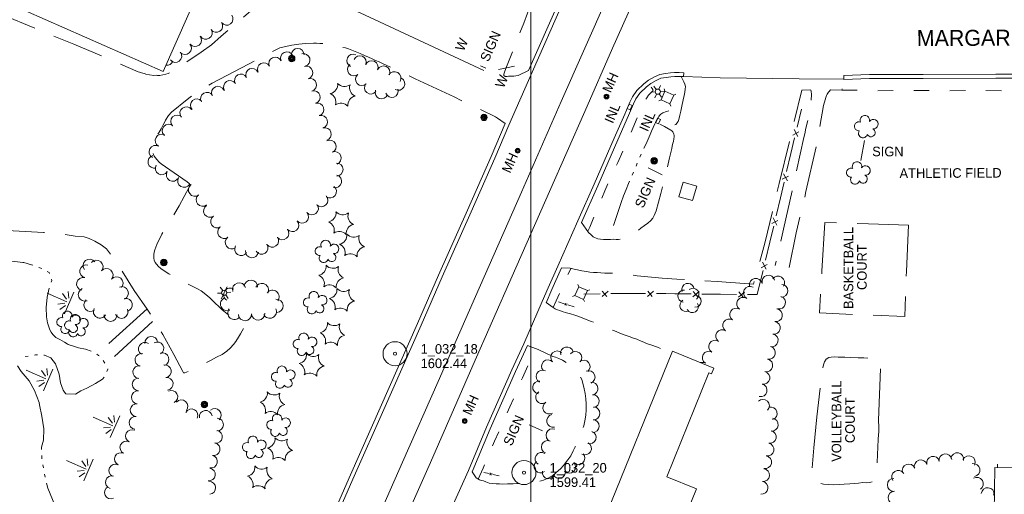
# Model space of a CAD drawing. Header units: feet. Extents: x 189384 to 191650, y 256970 to 258544.
# Tile 6 of 11: x 190181 to 190796, y 257699 to 257995. Entities that reach past the tile are written whole.
import ezdxf
from ezdxf.enums import TextEntityAlignment as Align

# ---------------------------------------------------------------- set-up
doc = ezdxf.new("R2010")
doc.units = ezdxf.units.FT
doc.header["$MEASUREMENT"] = 0
for name, pattern in [('DGN Style 3', [45.057933, 32.184238, -12.873695]), ('DGN Style 4', [51.526964, 25.74739, -12.873695, 0.032184, -12.873695]), ('DGN Style 5', [22.528966, 9.655271, -12.873695]), ('DGN Style 6', [61.21442, 0.032184, -12.873695, 22.528966, -12.873695, 0.032184, -12.873695])]:
    doc.linetypes.add(name, pattern=pattern)
for name, color, linetype, lineweight in [('E_BMGRD', 73, 'Egr', 0), ('E_DRN_Grate', 151, 'Continuous', 0), ('E_DWY', 73, 'DGN Style 3', 0), ('E_LAND_Vegetation', 21, 'Continuous', 0), ('E_MAP_GridLines', 251, 'Continuous', 0), ('E_MAP_PassPoints', 40, 'Continuous', 0), ('E_MISCPROP', 40, 'Continuous', 0), ('E_MISCPROP_HvyDash', 54, 'DGN Style 3', 13), ('E_MISCPROP_HvyLine', 54, 'Continuous', 13), ('E_MISCPROP_Railing', 40, 'Continuous', 0), ('E_PATH_Sidewalk', 73, 'DGN Style 5', 0), ('E_RDWY', 40, 'Continuous', 13), ('E_RDWY_Name', 221, 'Continuous', 0), ('E_UTL_AboveGroundPipe', 40, 'DGN Style 4', 0), ('E_WTR', 251, 'DGN Style 6', 0)]:
    doc.layers.add(name, color=color, linetype=linetype, lineweight=lineweight)
doc.styles.add('Style-IGR_FONT_0', font='IGR_FONT_0.shx')
doc.styles.add('Style-IGR_FONT_1', font='IGR_FONT_1.shx')
doc.linetypes.add('Egr', pattern='A,0.1,[13,dgnlstyle-ewdotudls.shx,S=0.0004,R=0,X=0,Y=0],0.1', length=0.2)

# ---------------------------------------------------------------- blocks, each defined once
blk = doc.blocks.new('PP')
at = {"layer": 'E_MAP_PassPoints', "color": 40, "linetype": 'Continuous', "lineweight": 0}
for radius in [7.5, 0.96]:
    blk.add_circle((0, 0), radius, dxfattribs=at)
blk = doc.blocks.new('ATHFLD')
at = {"layer": 'E_BMGRD', "color": 51, "linetype": 'Continuous', "lineweight": 0, "style": 'Style-IGR_FONT_0'}
blk.add_text('ATHLETIC FIELD', height=6, rotation=359.99987, dxfattribs=at).set_placement((0.23, 3.28), align=Align.TOP_CENTER)
blk = doc.blocks.new('WAL_1')
at = {"layer": 'E_MISCPROP_Railing', "color": 40, "linetype": 'Continuous', "lineweight": 0, "style": 'Style-IGR_FONT_0'}
blk.add_text('W', height=6, rotation=359.99991, dxfattribs=at).set_placement((-2.27, -0.34), align=Align.MIDDLE_LEFT)
blk = doc.blocks.new('INLT')
at = {"layer": 'E_MISCPROP_Railing', "color": 40, "linetype": 'Continuous', "lineweight": 0, "flags": 128}
blk.add_lwpolyline([(3, -2), (3, 0), (0, 0), (0, -2), (3, -2)], dxfattribs=at)
blk = doc.blocks.new('INL_1')
at = {"layer": 'E_MISCPROP_Railing', "color": 40, "linetype": 'Continuous', "lineweight": 0, "style": 'Style-IGR_FONT_0'}
blk.add_text('INL', height=6, rotation=0.00011, dxfattribs=at).set_placement((-5.74, -3.01))
blk = doc.blocks.new('INL_2')
at = {"layer": 'E_MISCPROP_Railing', "color": 40, "linetype": 'Continuous', "lineweight": 0, "style": 'Style-IGR_FONT_0'}
blk.add_text('INL', height=6, rotation=359.99987, dxfattribs=at).set_placement((-5.74, -3.01))
blk = doc.blocks.new('POLE')
at = {"layer": 'E_MISCPROP', "color": 20, "linetype": 'Continuous', "lineweight": 0}
for centre, radius in [((-0.01, 0.02), 2.02), ((-0.01, 0.03), 1.52), ((0, -0.01), 1.01), ((0, 0), 0.502)]:
    blk.add_circle(centre, radius, dxfattribs=at)
blk = doc.blocks.new('SIGN')
at = {"layer": 'E_MISCPROP', "color": 20, "linetype": 'Continuous', "lineweight": 0, "style": 'Style-IGR_FONT_0'}
blk.add_text('SIGN', height=6, rotation=359.99991, dxfattribs=at).set_placement((-9.61, -0.01), align=Align.MIDDLE_LEFT)
blk = doc.blocks.new('LTP')
at = {"layer": 'E_MISCPROP', "color": 20, "linetype": 'Continuous', "lineweight": 0}
for p, q in [((-1.64, 0.07), (-4.24, 0.14)), ((-0.8, 1.43), (-2, 3.73)), ((0.9, 1.42), (2.27, 3.65)), ((-0.88, -1.42), (-2.24, -3.61)), ((0.76, -1.47), (2, -3.65)), ((1.64, -0.02), (4.16, -0.09))]:
    blk.add_line(p, q, dxfattribs=at)
blk.add_circle((0, 0), 1.64, dxfattribs=at)
blk = doc.blocks.new('PED')
at = {"layer": 'E_UTL_AboveGroundPipe', "color": 101, "linetype": 'Continuous', "lineweight": 13}
for p, q in [((-3.12, 2.9), (-4.18, 3.96)), ((2.88, 2.9), (3.95, 3.96)), ((-4.18, -4.16), (-3.12, -3.1)), ((3.94, -4.16), (2.88, -3.1))]:
    blk.add_line(p, q, dxfattribs=at)
at = {"layer": 'E_UTL_AboveGroundPipe', "color": 101, "linetype": 'Continuous', "lineweight": 13, "flags": 128}
blk.add_lwpolyline([(-3.12, -3.1), (2.88, -3.1), (2.88, 2.9), (-3.12, 2.9)], close=True, dxfattribs=at)
blk = doc.blocks.new('SIGN_1')
at = {"layer": 'E_MISCPROP', "color": 20, "linetype": 'Continuous', "lineweight": 0, "style": 'Style-IGR_FONT_0'}
blk.add_text('SIGN', height=6, rotation=0.00012, dxfattribs=at).set_placement((-9.6, -0.01), align=Align.MIDDLE_LEFT)
blk = doc.blocks.new('SIGN_2')
at = {"layer": 'E_MISCPROP', "color": 20, "linetype": 'Continuous', "lineweight": 0, "style": 'Style-IGR_FONT_0'}
blk.add_text('SIGN', height=6, rotation=0.0001, dxfattribs=at).set_placement((-9.6, -0.01), align=Align.MIDDLE_LEFT)
blk = doc.blocks.new('MARSH')
at = {"layer": 'E_WTR', "color": 161, "linetype": 'Continuous', "lineweight": 0}
for p, q in [((0.03, 15.02), (0.03, 1.6)), ((-1.34, 2.37), (-3.54, 6.22)), ((1.46, 2.37), (3.66, 6.22)), ((-6.13, 3.53), (-2.44, 1.44)), ((6.25, 3.53), (2.56, 1.44)), ((-7.39, -0.05), (7.4, -0.05))]:
    blk.add_line(p, q, dxfattribs=at)
blk = doc.blocks.new('PINEL')
at = {"layer": 'E_LAND_Vegetation', "color": 93, "linetype": 'Continuous', "lineweight": 0}
for centre, start, end in [((-8.14, 7.32), 275.21125, 0.97616), ((2.26, 10.71), 215.21125, 300.97616), ((-10.4, -3.39), 335.21125, 60.97616), ((10.41, 3.41), 155.21126, 240.97617), ((-2.25, -10.7), 35.21126, 120.97617), ((8.15, -7.3), 95.21126, 180.97617)]:
    blk.add_arc(centre, 5.72, start, end, dxfattribs=at)
blk = doc.blocks.new('TREE')
at = {"layer": 'E_LAND_Vegetation', "color": 93, "linetype": 'Continuous', "lineweight": 0}
for centre, radius, start, end in [((-1.47, 4.28), 2.78, 1.39448, 209.16747), ((-4.47, 0.2), 2.78, 78.07149, 279.08254), ((3.57, 2.42), 2.97, 278.42359, 139.65747), ((-2.01, -4.2), 2.61, 140.77964, 358.71225), ((3.46, -3.43), 2.97, 196.0744, 79.04767)]:
    blk.add_arc(centre, radius, start, end, dxfattribs=at)
blk = doc.blocks.new('MHO')
at = {"layer": 'E_DRN_Grate', "color": 20, "linetype": 'Continuous', "lineweight": 0}
for centre, radius in [((0.06, 0.01), 1.5), ((0.07, 0.01), 1.22), ((0.06, 0), 0.968), ((0.03, -0.01), 0.605)]:
    blk.add_circle(centre, radius, dxfattribs=at)
blk = doc.blocks.new('BASKET')
at = {"layer": 'E_BMGRD', "color": 51, "linetype": 'Continuous', "lineweight": 0, "style": 'Style-IGR_FONT_0'}
for s, p in [('BASKETBALL', (-0.77, 4.29)), ('COURT', (-0.27, -4.15))]:
    blk.add_text(s, height=6, dxfattribs=at).set_placement(p, align=Align.MIDDLE_CENTER)

msp = doc.modelspace()

# ---------------------------------------------------------------- linework, layer by layer
at = {"layer": 'E_DWY', "color": 51, "linetype": 'DGN Style 3', "lineweight": 0, "flags": 128}
for points in [[(190498.71, 257963.52), (190492.16, 257960.52), (190490.68, 257960.33), (190489.43, 257960.17), (190488.26, 257960.09), (190487.37, 257960.05), (190486.11, 257959.97), (190485.24, 257959.93), (190484.03, 257959.95), (190483.11, 257960.52), (190483.16, 257961.4), (190483.82, 257963.24), (190484.92, 257965.97), (190486.11, 257969.11), (190486.92, 257971.17), (190488.6, 257975.35), (190490.36, 257979.53), (190493.06, 257986.56), (190495.61, 257993.14), (190498.03, 257999.55), (190499.92, 258004.42), (190502.31, 258010.2), (190504.46, 258014.9), (190506.73, 258019.94), (190509.21, 258025.12), (190512.41, 258032.59), (190515.26, 258039.31), (190517.6, 258045.24), (190519.6, 258050.45), (190521.66, 258055.86), (190523.6, 258060.97), (190525.99, 258066.66), (190527.43, 258069.96), (190529.39, 258074.57), (190530.37, 258076.96), (190540.04, 258099.66), (190554.13, 258132.88), (190568.12, 258164.35), (190585.64, 258201.37), (190593.94, 258219.54), (190594.71, 258220.78), (190596.07, 258222.51), (190597.48, 258223.74), (190599.21, 258224.86), (190601.58, 258225.9), (190603.01, 258226.37), (190604.58, 258226.8), (190605.85, 258226.97), (190606.83, 258227.03), (190607.52, 258227.02), (190607.96, 258227), (190614.39, 258226.89)], [(190282.03, 258060.25), (190288.3, 258057.5), (190283.22, 258046.24), (190279.58, 258037.47), (190297.4, 258029.53), (190297.86, 258030.39), (190299.21, 258032.79), (190300.37, 258034.41), (190301.43, 258035.23), (190302.86, 258035.48), (190304.7, 258035.55), (190307.11, 258035.13), (190308.79, 258034.73), (190309.97, 258034.42), (190313.54, 258032.85), (190316.01, 258031.9), (190319.86, 258030.36), (190323.32, 258028.9), (190326.33, 258027.66), (190329.72, 258026.09), (190331.72, 258024.88), (190333.27, 258023.19), (190334.78, 258020.69), (190335.31, 258019.2), (190335.36, 258017.22), (190334.94, 258014.46), (190333.71, 258011.45), (190332.93, 258010.01), (190332.39, 258009.15), (190331.61, 258008.04), (190326.61, 258002.23), (190306.66, 257985.03), (190300.63, 257979.73), (190294.11, 257975.12), (190285.11, 257968.93), (190276.11, 257963.06), (190273.48, 257961.77), (190271.99, 257961.39), (190270.2, 257960.88), (190268.25, 257960.57), (190266.87, 257960.56), (190265.93, 257960.6), (190264.48, 257960.57), (190261.94, 257960.95), (190259.67, 257961.41), (190258.66, 257961.76), (190257.73, 257961.98), (190256.85, 257962.26), (190255.55, 257962.62), (190254.87, 257962.83), (190214.57, 257980.08), (190169.95, 257998.39), (190168.56, 257999.01), (190167.8, 257999.58), (190167.51, 258000.28), (190167.62, 258001.12), (190170.49, 258007.19)], [(190286.66, 257890.73), (190287.24, 257892.19), (190286.65, 257893.06), (190285.4, 257894.04), (190269.08, 257905.27), (190267.89, 257906.41), (190266.41, 257907.92), (190264.86, 257910.16), (190263.96, 257912.51), (190263.73, 257915.04), (190263.9, 257917.09), (190264.55, 257919.12), (190265.83, 257921.56), (190266.87, 257923.24), (190267.93, 257925.13), (190269.08, 257927.25), (190270.38, 257929.6), (190271.38, 257931.49), (190271.94, 257932.55), (190273.64, 257935.48), (190275.55, 257937.54), (190285.39, 257945.5), (190287.19, 257946.88), (190288.97, 257948.11), (190290.2, 257949.09), (190301.05, 257955.74), (190323.78, 257967.48), (190334.42, 257973.57), (190343.34, 257977.76), (190347.78, 257978.8), (190350.85, 257979.45), (190355.09, 257980.1), (190359.34, 257980.57), (190364.29, 257980.7), (190366.18, 257980.68), (190368.29, 257980.56), (190370.39, 257980.44), (190372.04, 257980.26), (190373.56, 257980.01), (190374.66, 257979.83), (190376.15, 257979.49), (190379.5, 257978.78), (190380.83, 257978.51), (190382.54, 257978.12), (190384.2, 257977.73), (190386.08, 257977.21), (190389.23, 257975.91), (190391.37, 257975.08), (190393.47, 257974.22), (190396.12, 257973.05), (190398.72, 257971.94), (190400.91, 257970.9), (190403.1, 257969.97), (190405.41, 257968.94), (190407.48, 257968.04), (190427.91, 257958.36)], [(190427.91, 257958.36), (190452.19, 257947.09), (190468.18, 257939.38), (190477.92, 257934.61), (190479.25, 257933.83), (190484.05, 257930.49)], [(190594.08, 257959.81), (190595.57, 257956.6), (190596.35, 257954.99), (190596.65, 257953.52), (190596.57, 257952.01), (190596.32, 257950.16), (190595.85, 257947.92), (190595.29, 257945.23), (190594.42, 257941.42), (190593.75, 257938.25), (190593.2, 257935.72), (190592.68, 257933.76), (190592.3, 257932.43), (190592.07, 257931.68), (190590.74, 257929.83), (190589.72, 257929.48), (190588.6, 257929.53), (190587.42, 257929.98), (190586.36, 257930.36), (190585.45, 257930.72), (190584.51, 257931.08), (190583.57, 257931.39), (190582.77, 257931.71), (190581.86, 257932.1), (190581.25, 257932.45), (190580.88, 257932.63), (190579.93, 257930.48), (190579.93, 257930.48), (190583.48, 257928.7), (190587.62, 257926.36), (190588.21, 257925.86), (190588.76, 257925.29), (190589.51, 257923.9), (190589.64, 257923.04), (190589.59, 257922.07), (190589.43, 257920.85), (190589.12, 257919.33), (190588.87, 257918.17), (190588.47, 257916.4), (190588.12, 257914.87), (190586.67, 257908.97), (190584.49, 257899.4), (190581.26, 257886.77), (190578.29, 257875.91), (190577.18, 257872.88), (190576.33, 257871.37), (190574.99, 257869.81), (190573.09, 257868.26), (190571.1, 257866.65), (190568.86, 257865.05), (190566.06, 257863.02), (190563.89, 257861.63), (190561.55, 257860.4), (190559.5, 257859.46), (190557.89, 257858.79), (190556.72, 257858.36), (190554.83, 257857.99), (190553.43, 257858.01), (190551.76, 257858.1), (190549.76, 257858.01), (190547.39, 257857.96), (190545.5, 257857.96), (190543.7, 257858.15), (190541.98, 257858.46), (190539.86, 257859.17), (190539.09, 257859.7), (190538.12, 257860.54), (190537.41, 257861.22), (190536.62, 257861.93), (190536.12, 257862.4), (190531.78, 257868.61)], [(190661.52, 257840.47), (190665.87, 257862.06), (190671.97, 257887.96), (190678.6, 257917.05), (190682.97, 257941.75), (190683.86, 257945.23), (190684.35, 257946.75), (190684.86, 257948), (190685.26, 257948.81), (190685.63, 257949.44), (190686.07, 257950), (190686.51, 257950.56), (190687.19, 257951.43), (190694.29, 257951.24), (190695.61, 257958.03)], [(190519.18, 257840.24), (190524.73, 257839.99), (190527.13, 257839.41), (190529.28, 257838.96), (190531.95, 257838.44), (190534.83, 257837.92), (190536.84, 257837.65), (190539.28, 257837.39), (190541.49, 257837.27), (190543.83, 257837.16), (190546.26, 257837), (190548.4, 257837), (190550.23, 257836.99), (190552.06, 257836.78), (190554, 257836.61), (190566.51, 257835.32), (190582.05, 257833.87), (190591.24, 257833.19), (190616.53, 257831.64), (190625.07, 257831.08), (190639.22, 257830.13), (190641.32, 257837.96), (190646.23, 257855.62), (190655.25, 257893), (190669.35, 257951.25), (190674.67, 257951.49), (190675.06, 257951.41), (190675.25, 257950.61), (190675.33, 257948.68), (190675.07, 257944.05), (190674.75, 257941.59), (190674.32, 257938.89), (190673.78, 257936.06), (190673.19, 257932.86), (190671.89, 257927.57), (190671.15, 257924.08), (190670.65, 257921.79), (190664.04, 257892.09), (190657.92, 257864.46), (190654.04, 257848.13), (190652.65, 257841.67)], [(190074.18, 257868.76), (190115.32, 257866.78), (190129.01, 257866.47), (190142.53, 257865.7), (190152.42, 257865.18), (190159.34, 257864.51), (190176.7, 257863.48), (190195.72, 257862.31), (190207.57, 257861.26), (190215.53, 257860.13), (190221.14, 257859.56), (190224.12, 257858.71), (190227.76, 257856.89), (190231.75, 257854.75), (190235.01, 257852.11), (190237.75, 257848.46), (190243.51, 257840.42), (190252.36, 257826.11), (190260.36, 257814.53), (190270.25, 257798.7), (190277, 257786.07), (190282.73, 257775.41), (190283.14, 257774.73), (190284.04, 257774.54), (190293.52, 257778.95), (190296.38, 257780.61), (190299.94, 257782.45), (190303.81, 257784.49), (190307.18, 257786.13), (190310.22, 257788.15), (190312.24, 257789.97), (190314.32, 257792.33), (190315.79, 257794.28), (190317.41, 257796.83), (190318.74, 257799.05), (190319.83, 257800.81), (190320.75, 257802.44), (190320.81, 257802.92), (190319.96, 257804.01), (190317.9, 257805.57), (190315.66, 257807.09), (190312.75, 257809.56), (190310.32, 257811.42), (190307.36, 257813.94), (190305.11, 257816.15), (190302.95, 257818.27), (190301.07, 257819.99), (190299.46, 257821.57), (190297.15, 257823.63), (190294.19, 257825.82), (190291.94, 257827.19), (190282.04, 257832.09), (190273.98, 257836.55), (190270.44, 257838.79), (190269.02, 257839.81), (190267.51, 257841.11), (190266.24, 257842.48), (190265.44, 257843.63), (190264.87, 257845.04), (190264.6, 257846.26), (190264.53, 257847.19), (190264.6, 257848.69), (190264.77, 257850.06), (190265.18, 257851.44), (190265.88, 257853.24), (190266.54, 257854.79), (190269.62, 257861.36), (190275.5, 257870.88), (190280.38, 257879.08), (190286.66, 257890.73)], [(190683.72, 257868.7), (190681.91, 257838.17), (190680.43, 257812.23), (190706.14, 257810.87), (190733.76, 257809.91), (190734.73, 257838.05), (190736.1, 257867.04)], [(190736.1, 257867.03), (190711.08, 257867.83), (190683.72, 257868.7)], [(190509.64, 257818.54), (190514.02, 257815.55), (190515.18, 257814.73), (190516.64, 257814.05), (190518.18, 257813.52), (190519.66, 257813.05), (190522.46, 257812.24), (190524.92, 257811.47), (190527.48, 257810.72), (190530.11, 257809.78), (190532.6, 257808.76), (190535.37, 257807.82), (190537.84, 257806.81), (190539.19, 257806.21), (190539.99, 257805.81), (190542, 257804.76), (190544.09, 257803.89), (190546.53, 257802.83), (190548.28, 257802.26), (190549.75, 257801.71), (190550.86, 257801.28), (190552.3, 257800.79), (190555.67, 257799.53), (190558.46, 257798.3), (190561.51, 257797.36), (190564.31, 257796.35), (190566.31, 257795.58), (190569.01, 257794.46), (190569.67, 257794.16), (190573.01, 257792.81), (190576.33, 257791.72), (190578, 257791.14), (190579.26, 257790.6), (190581.08, 257789.86), (190583.65, 257788.72), (190587.98, 257786.72)], [(190497.96, 257791.79), (190504.58, 257789.14), (190513.86, 257784.95)], [(190463.35, 257712.71), (190465.94, 257709.06), (190467.06, 257708.35), (190468.09, 257707.86), (190469.26, 257707.43), (190470.41, 257707.05), (190472.06, 257706.46), (190474.08, 257705.69), (190476.4, 257705.52), (190478.41, 257705.36), (190480.57, 257705.17), (190482.55, 257705.09), (190485.46, 257705.34), (190487.29, 257705.3), (190488.54, 257705.27), (190489.14, 257705.25), (190491.29, 257705.41), (190493.48, 257705.46), (190495.62, 257705.55), (190498.02, 257705.86), (190499.78, 257706.02), (190501.82, 257706.1), (190503.93, 257706.47), (190505.14, 257706.73), (190506.44, 257707.07), (190507.96, 257707.55), (190509.88, 257708.35), (190512.2, 257709.46), (190514.15, 257710.68), (190515.96, 257712.26), (190518.6, 257714.67), (190520.43, 257716.76), (190523.14, 257720.17), (190524.99, 257722.86), (190526.62, 257725.85), (190527.87, 257728.49), (190529.54, 257732.08), (190530.76, 257735.03), (190531.64, 257737.33), (190532.4, 257739.25), (190533.12, 257741.52), (190533.74, 257744.67), (190534.43, 257748.08), (190534.74, 257751.5), (190534.64, 257755.2), (190534.43, 257758.34), (190533.96, 257761.79), (190533.42, 257764.59), (190532.84, 257767.36), (190531.88, 257770.4), (190530.67, 257772.67), (190529.43, 257774.64), (190528.09, 257776.07), (190526.92, 257777.03), (190525.67, 257778.13), (190523.99, 257779.85), (190522.63, 257780.86), (190519.9, 257782.5), (190517.5, 257783.54), (190515.45, 257784.38), (190513.86, 257784.95)], [(190717.3, 257745.06), (190718.56, 257781.57), (190718.05, 257782.22), (190716.83, 257783.04), (190714.8, 257783.55), (190712.04, 257783.76), (190708.06, 257784.06), (190704.66, 257784.09), (190699.95, 257784.24), (190696.29, 257784.34), (190694.35, 257784.33), (190692, 257784.49), (190689.5, 257784.6), (190687.73, 257784.5), (190686.23, 257784.17), (190684.51, 257783.08), (190683.61, 257781.62), (190682.98, 257779.67), (190682.52, 257777.6), (190682.17, 257775.4), (190681.88, 257773.14), (190681.74, 257772.2), (190678.79, 257747.23)], [(190678.79, 257747.23), (190676.83, 257727.67), (190675.83, 257714.66), (190675.84, 257712.29), (190675.79, 257710.53), (190676.3, 257708.63), (190677.64, 257706.8), (190680.28, 257705.54), (190682.97, 257705.11), (190685.97, 257704.74), (190688.97, 257704.57), (190692.61, 257704.78), (190695.83, 257704.98), (190699.43, 257705.23), (190702.03, 257705.45), (190704.86, 257705.71), (190707.56, 257705.99), (190709.93, 257705.9), (190711.72, 257706.12), (190713.45, 257706.54), (190714.57, 257707.3), (190715.82, 257709.43), (190716.08, 257711.5), (190716.3, 257716.33), (190716.57, 257723.72), (190716.76, 257727.87), (190717.05, 257733.32), (190717.43, 257737.9), (190717.44, 257740.71), (190717.3, 257745.1)], [(190822.47, 257707.75), (190824.01, 257707.71), (190823.97, 257717.92), (190791.55, 257718.42), (190791.59, 257715.51)]]:
    msp.add_lwpolyline(points, dxfattribs=at)
at = {"layer": 'E_LAND_Vegetation', "color": 93, "linetype": 'Continuous', "lineweight": 0}
for centre, radius, start, end in [((190310.08, 257995.9), 3.96, 216.16522, 36.1499), ((190303.67, 257991.4), 3.96, 213.92793, 33.91261), ((190297.09, 257987.15), 3.96, 211.52928, 31.51395), ((190284.07, 257977.57), 3.96, 221.22033, 41.20501), ((190290.37, 257982.56), 3.96, 218.01277, 37.99745), ((190278.1, 257972.59), 3.96, 217.27029, 37.25497), ((190347.72, 257971.32), 4.02, 25.27491, 205.25958), ((190354.44, 257973.38), 4.02, 0.27048, 180.25516), ((190358.07, 257970.15), 4.02, 285.77332, 105.758), ((190389.11, 257969.79), 4.01, 65.33333, 245.31801), ((190272.74, 257970.81), 3.96, 261.03868, 341.3981), ((190333.27, 257964.45), 4.02, 26.82507, 206.80975), ((190340.38, 257967.96), 4.02, 24.20218, 204.18686), ((190389.58, 257964.3), 4.01, 128.97413, 308.95881), ((190393.3, 257968.85), 4.01, 336.67667, 156.66135), ((190400.67, 257965.67), 4.01, 336.67667, 156.66135), ((190318.94, 257957.36), 4.02, 28.79283, 208.77751), ((190325.98, 257960.93), 4.02, 25.08197, 205.06665), ((190359.86, 257962.33), 4.02, 286.68783, 106.67251), ((190408.04, 257962.49), 4.01, 336.67667, 156.66135), ((190414.91, 257958.86), 4.01, 329.77572, 149.7604), ((190312.14, 257953.3), 4.02, 31.72239, 211.70707), ((190362.17, 257954.64), 4.02, 286.68783, 106.67251), ((190394.6, 257958.18), 4.01, 132.09875, 312.08343), ((190400.17, 257952.9), 4.01, 141.22815, 321.21283), ((190417.3, 257955.24), 4.01, 240.924, 60.90868), ((190297.81, 257945.94), 4.02, 29.79918, 209.78386), ((190304.65, 257949.73), 4.02, 24.20804, 204.19272), ((190364.48, 257946.95), 4.02, 286.68783, 106.67251), ((190406.82, 257949.87), 4.01, 159.5164, 339.50108), ((190413.26, 257950.76), 4.01, 198.61705, 18.60173), ((190291.45, 257941.85), 4.02, 41.84993, 221.83461), ((190366.78, 257939.25), 4.02, 286.68783, 106.67251), ((190284.87, 257936.86), 4.02, 35.1214, 215.10608), ((190279.14, 257931.76), 4.02, 44.41469, 224.39937), ((190369.09, 257931.56), 4.02, 286.68783, 106.67251), ((190273.81, 257926), 4.02, 49.3932, 229.37788), ((190371.39, 257923.87), 4.02, 286.68783, 106.67251), ((190269.46, 257919.83), 4.02, 61.33451, 241.31919), ((190374.45, 257916.11), 4.02, 295.27661, 115.26129), ((190265.61, 257912.79), 4.02, 61.33451, 241.31919), ((190377.56, 257908.88), 4.02, 291.00865, 110.99333), ((190264.93, 257906.55), 4.02, 104.27118, 284.25586), ((190269.5, 257902.48), 4.02, 149.47843, 329.46311), ((190276.42, 257898.41), 4.02, 149.56836, 329.55303), ((190378.76, 257901.66), 4.02, 271.86509, 91.84977), ((190283.51, 257894.6), 4.02, 149.23339, 329.21807), ((190377.89, 257894.36), 4.02, 254.80013, 74.78481), ((190290.22, 257889.02), 4.02, 126.38584, 306.37052), ((190374.62, 257887.96), 4.02, 233.67311, 53.65779), ((190295.05, 257882.72), 4.02, 128.90458, 308.88926), ((190369.3, 257882.5), 4.02, 223.31786, 43.30253), ((190299.65, 257875.87), 4.02, 122.69412, 302.6788), ((190363.34, 257877.38), 4.02, 218.63525, 38.61993), ((190304.07, 257869.19), 4.02, 123.10374, 303.08842), ((190351.06, 257866.9), 4.02, 220.83299, 40.81767), ((190357.16, 257872.16), 4.02, 220.24613, 40.23081), ((190308.46, 257862.6), 4.02, 126.27845, 306.26313), ((190344.91, 257861.82), 4.02, 219.35393, 39.33861), ((190313.21, 257856.12), 4.02, 126.27845, 306.26313), ((190338.54, 257857.22), 4.02, 214.86679, 34.85146), ((190319.05, 257851.99), 4.02, 148.05301, 328.03769), ((190325.9, 257850.55), 4.02, 172.92616, 352.91084), ((190331.89, 257852.84), 4.02, 212.9588, 32.94348), ((190224.39, 257841.6), 4.06, 37.27908, 217.26375), ((190228.78, 257840.96), 4.06, 320.35906, 140.34374), ((190222.38, 257838.07), 4.06, 75.7956, 255.78028), ((190235.03, 257835.78), 4.06, 320.35906, 140.34374), ((190220.38, 257830.19), 4.06, 75.7956, 255.78028), ((190241.29, 257830.6), 4.06, 320.35906, 140.34374), ((190325.14, 257828.48), 4.15, 356.35188, 176.33656), ((190640.63, 257829.7), 4, 11.97307, 191.95775), ((190648.48, 257831.63), 4, 14.16966, 194.15433), ((190654.53, 257831.09), 4, 326.18054, 146.16522), ((190221.39, 257823.5), 4.06, 111.84966, 291.83434), ((190244.64, 257824.47), 4.06, 292.07221, 112.05689), ((190312.37, 257823.5), 4.15, 58.15007, 238.13474), ((190317.87, 257826.74), 4.15, 16.37916, 196.36384), ((190332.1, 257826.38), 4.15, 333.43766, 153.42234), ((190338.69, 257822.18), 4.15, 321.56431, 141.54899), ((190595.71, 257822.63), 3.78, 84.3083, 264.29298), ((190598.24, 257826.8), 3.78, 18.81765, 198.80233), ((190601.3, 257823.74), 3.78, 307.36363, 127.34831), ((190636.96, 257824.71), 4, 61.54022, 241.52489), ((190656.62, 257825.93), 4, 267.53941, 87.52409), ((190224.96, 257817.04), 4.06, 129.2635, 309.24818), ((190247.06, 257817.17), 4.06, 281.37543, 101.36011), ((190310.38, 257817.6), 4.15, 113.22619, 293.21087), ((190341.17, 257816.47), 4.15, 274.35158, 94.33626), ((190596.93, 257816.73), 3.78, 119.11189, 299.09657), ((190602.69, 257819.39), 3.78, 267.36363, 87.34831), ((190632.63, 257817.83), 4, 57.91139, 237.89606), ((190655.19, 257818.56), 4, 255.144, 75.12868), ((190230.86, 257812.87), 4.06, 150.55417, 330.53885), ((190244.4, 257812.74), 4.06, 203.90941, 23.89409), ((190314.92, 257812.1), 4.15, 141.15064, 321.13532), ((190337.03, 257812.88), 4.15, 206.53674, 26.52142), ((190601, 257816.05), 3.78, 209.53854, 29.52322), ((190628.34, 257811.03), 4, 56.82028, 236.80496), ((190653.19, 257810.61), 4, 260.46193, 80.44661), ((190237.53, 257810.87), 4.06, 181.00401, 0.98869), ((190321.51, 257811.36), 4.15, 182.74259, 2.72727), ((190329.75, 257811.65), 4.15, 184.05097, 4.03565), ((190623.96, 257804.33), 4, 56.82028, 236.80496), ((190619.55, 257797.63), 4, 56.45956, 236.44424), ((190651.86, 257802.72), 4, 260.46193, 80.44661), ((190262.99, 257793.38), 3.99, 5.17511, 185.15979), ((190650.55, 257794.92), 4, 257.80569, 77.79037), ((190259, 257789.61), 3.99, 56.8164, 236.80108), ((190266.8, 257789.93), 3.99, 299.28207, 119.26675), ((190522.61, 257786.82), 3.99, 13.23361, 193.21828), ((190615.21, 257791.05), 4, 59.86214, 239.84682), ((190648.86, 257787.1), 4, 257.80569, 77.79037), ((190256.79, 257782.72), 3.99, 75.40964, 255.39432), ((190270, 257783.11), 3.99, 288.2298, 108.21447), ((190516.49, 257784.32), 3.99, 44.08642, 224.07109), ((190527.89, 257783.95), 3.99, 320.72952, 140.71419), ((190611.19, 257784.13), 4, 59.86214, 239.84682), ((190647.15, 257779.3), 4, 257.29028, 77.27496), ((190255.44, 257775.06), 3.99, 80.78881, 260.77349), ((190271.45, 257775.65), 3.99, 278.43291, 98.41758), ((190510.76, 257778.77), 3.99, 44.08642, 224.07109), ((190533.09, 257778.57), 3.99, 308.75839, 128.74307), ((190607.18, 257777.21), 4, 59.86214, 107.60761), ((190255.11, 257767.38), 3.99, 88.25754, 268.24222), ((190272.62, 257767.76), 3.99, 278.52072, 98.50539), ((190507.38, 257772.29), 3.99, 62.0947, 242.07937), ((190536.25, 257771.93), 3.99, 292.94511, 112.92978), ((190645.39, 257771.49), 4, 257.29028, 77.27496), ((190505.26, 257765.53), 3.99, 82.92504, 262.90972), ((190538.05, 257764.85), 3.99, 276.6522, 96.63688), ((190643.62, 257763.69), 4, 257.27563, 77.26031), ((190254.53, 257759.33), 3.99, 85.76845, 265.75313), ((190275.5, 257759.66), 3.99, 297.76245, 117.74713), ((190507.11, 257759.45), 3.99, 121.62282, 301.6075), ((190538.81, 257757), 3.99, 274.47397, 94.45865), ((190253.84, 257751.35), 3.99, 84.78489, 264.76957), ((190281.87, 257753.69), 3.99, 319.96319, 139.94786), ((190302.65, 257748.28), 3.99, 311.77397, 131.75864), ((190511.6, 257752.87), 3.99, 121.56397, 301.54864), ((190539.25, 257749.33), 3.99, 266.86242, 86.8471), ((190645.1, 257754.04), 4, 315.75274, 135.73742), ((190650, 257749.28), 4, 285.71968, 105.70436), ((190253.09, 257743.41), 3.99, 84.59276, 264.57744), ((190288.14, 257748.08), 3.99, 332.22703, 152.21171), ((190296.99, 257747.16), 3.99, 8.46006, 188.44474), ((190304.05, 257742.3), 3.99, 268.42942, 88.4141), ((190513.98, 257744.61), 3.99, 102.40151, 282.38619), ((190650.64, 257742.25), 4, 263.82932, 83.814), ((190538.81, 257741.37), 3.99, 266.86242, 86.8471), ((190250.89, 257735.11), 3.99, 64.18595, 244.17063), ((190303.4, 257734.66), 3.99, 260.62898, 80.61365), ((190513.61, 257735.67), 3.99, 68.04091, 248.02559), ((190536.88, 257734.26), 3.99, 251.56443, 71.54911), ((190649.45, 257734.52), 4, 259.06052, 79.0452), ((190247.42, 257727.93), 3.99, 64.18595, 244.17063), ((190301.95, 257726.91), 3.99, 258.03745, 78.02213), ((190510.63, 257728.28), 3.99, 68.04091, 248.02559), ((190533.96, 257727.35), 3.99, 239.91676, 59.90144), ((190647.93, 257726.66), 4, 259.06052, 79.0452), ((190243.94, 257720.75), 3.99, 64.18595, 244.17063), ((190300.32, 257719.1), 3.99, 258.42157, 78.40625), ((190506.76, 257720.91), 3.99, 58.20491, 238.18959), ((190529.81, 257721.33), 3.99, 223.52498, 43.50966), ((190646.4, 257718.81), 4, 258.93347, 78.91815), ((190751.37, 257718.34), 4.05, 14.49986, 194.48454), ((190759.06, 257719.95), 4.05, 8.20728, 188.19196), ((190766.46, 257720.6), 4.05, 350.43765, 170.42233), ((190773.66, 257718.75), 4.05, 333.91938, 153.90406), ((190240.47, 257713.58), 3.99, 64.18595, 244.17063), ((190506.12, 257716.08), 3.99, 127.73365, 307.71833), ((190524.03, 257715.85), 3.99, 223.52498, 43.50966), ((190736.17, 257713.55), 4.05, 21.63095, 201.61563), ((190743.64, 257716.15), 4.05, 16.7013, 196.68598), ((190776.53, 257713.88), 4.05, 280.06288, 100.04756), ((190238.36, 257706.25), 3.99, 73.72581, 253.71049), ((190299.04, 257711.1), 3.99, 261.78794, 81.77261), ((190511.2, 257712.4), 3.99, 170.04931, 350.03399), ((190517.75, 257712.61), 3.99, 201.58681, 21.57148), ((190645.18, 257710.74), 4, 263.32809, 83.31277), ((190729.61, 257709.54), 4.05, 32.62712, 212.6118), ((190778.74, 257705.27), 4.05, 301.87506, 121.85974), ((190237.68, 257699.81), 3.99, 115.26281, 295.24749), ((190299.21, 257702.73), 3.99, 273.55929, 93.54397), ((190644.18, 257702.82), 4, 262.6391, 82.62378), ((190726.83, 257704.6), 4.05, 89.37769, 269.36237), ((190727.34, 257696.62), 4.05, 92.09776, 272.08243), ((190785.53, 257698.82), 4.05, 355.67931, 175.66399), ((190793.13, 257697.3), 4.05, 147.60009, 166.89666)]:
    msp.add_arc(centre, radius, start, end, dxfattribs=at)
at = {"layer": 'E_MAP_GridLines', "color": 161, "linetype": 'Continuous', "lineweight": 0}
msp.add_line((190500, 257000), (190500, 258500), dxfattribs=at)
at = {"layer": 'E_MISCPROP', "color": 20, "linetype": 'Continuous', "lineweight": 0}
for p, q in [((190471.88, 257965.08), (190468.7, 257966.58)), ((190708.53, 257919.89), (190706.26, 257907.28)), ((190582.08, 257898.49), (190573.37, 257902.72)), ((190507.38, 257738.29), (190498.98, 257742.04))]:
    msp.add_line(p, q, dxfattribs=at)
at = {"layer": 'E_MISCPROP_HvyDash', "color": 241, "linetype": 'DGN Style 3', "lineweight": 13, "flags": 128}
msp.add_lwpolyline([(190260.34, 257814.56), (190233.75, 257790.68), (190239.51, 257784.31), (190264.68, 257807.61)], dxfattribs=at)
at = {"layer": 'E_MISCPROP_HvyLine', "color": 241, "linetype": 'Continuous', "lineweight": 13, "flags": 128}
msp.add_lwpolyline([(190092.04, 258014.39), (190137.12, 257994.47), (190147.28, 258017.45), (190270.4, 257963.01), (190294, 258016.38)], dxfattribs=at)
for points in [[(190601.11, 257882.27), (190603.73, 257891.36), (190595.19, 257893.83), (190592.57, 257884.74)], [(190588.53, 257788.08), (190544.67, 257679.79), (190575.64, 257667.25), (190579.21, 257676.08), (190591.09, 257671.27), (190603.6, 257702.17), (190585, 257709.71), (190611.31, 257774.69), (190612.86, 257774.06), (190614.32, 257777.64)], [(190789.45, 257687.04), (190790.03, 257715.54), (190822.61, 257714.88), (190822.03, 257686.38)]]:
    msp.add_lwpolyline(points, close=True, dxfattribs=at)
at = {"layer": 'E_MISCPROP_Railing', "color": 40, "linetype": 'Continuous', "lineweight": 0}
for p, q in [((190663.69, 257923.25), (190667.49, 257925.29)), ((190666.87, 257922.33), (190664.52, 257926.78)), ((190657.17, 257895.59), (190660.97, 257897.62)), ((190660.34, 257894.66), (190658, 257899.11)), ((190650.64, 257867.92), (190654.45, 257869.95)), ((190653.82, 257866.99), (190651.47, 257871.44)), ((190643.99, 257840.29), (190647.81, 257842.3)), ((190647.16, 257839.34), (190644.84, 257843.8)), ((190544.55, 257822.29), (190548.29, 257825.65)), ((190544.67, 257825.6), (190547.58, 257822.4)), ((190572.95, 257822.36), (190576.75, 257825.66)), ((190573.13, 257825.67), (190575.97, 257822.42)), ((190601.36, 257822.19), (190605.19, 257825.46)), ((190601.57, 257825.5), (190604.38, 257822.23)), ((190629.78, 257821.87), (190633.61, 257825.14)), ((190629.99, 257825.17), (190632.81, 257821.91)), ((190521.06, 257817.14), (190522.72, 257817.86)), ((190521.48, 257818.25), (190522.11, 257816.83)), ((190474.33, 257710.95), (190475.86, 257711.79)), ((190474.64, 257712.06), (190475.36, 257710.75))]:
    msp.add_line(p, q, dxfattribs=at)
at = {"layer": 'E_MISCPROP_Railing', "color": 40, "linetype": 'Continuous', "lineweight": 13, "flags": 128}
for points in [[(190367.74, 258011.41), (190393.44, 257999.67), (190433.18, 257981.15), (190470.65, 257963.7)], [(190489.81, 257966.37), (190479.84, 257964.29)]]:
    msp.add_lwpolyline(points, dxfattribs=at)
at = {"layer": 'E_MISCPROP_Railing', "color": 40, "linetype": 'Continuous', "lineweight": 0, "flags": 128}
for points in [[(190666.41, 257928.12), (190669.06, 257939.36)], [(190662.54, 257911.69), (190664.87, 257921.58)], [(190659.89, 257900.45), (190662.54, 257911.69)], [(190656.01, 257884.02), (190658.34, 257893.91)], [(190653.36, 257872.78), (190656.01, 257884.02)], [(190649.45, 257856.37), (190651.3, 257864.05), (190651.82, 257866.25)], [(190646.74, 257845.14), (190649.45, 257856.37)], [(190642.78, 257828.73), (190645.16, 257838.61)], [(190635.33, 257823.58), (190641.52, 257823.51), (190642.78, 257828.73)], [(190533.18, 257823.88), (190543.34, 257824.04)], [(190550.06, 257824.15), (190552.75, 257824.19), (190561.61, 257824.17)], [(190561.61, 257824.17), (190571.77, 257824.14)], [(190578.48, 257824.13), (190584.42, 257824.16), (190590.03, 257824.1)], [(190590.03, 257824.1), (190600.19, 257823.98)], [(190606.91, 257823.9), (190618.46, 257823.77)], [(190618.46, 257823.77), (190628.62, 257823.66)], [(190517.38, 257818.96), (190520.85, 257817.87)], [(190523.15, 257817.15), (190527.09, 257815.91)], [(190470.63, 257712.39), (190474.06, 257711.64)], [(190476.33, 257711.15), (190480.24, 257710.3)]]:
    msp.add_lwpolyline(points, dxfattribs=at)
at = {"layer": 'E_PATH_Sidewalk', "color": 51, "linetype": 'DGN Style 5', "lineweight": 0, "flags": 128}
for points in [[(190535.59, 257863.17), (190536.91, 257865.7), (190541.15, 257876.15), (190546.29, 257888.4), (190554.33, 257906.08), (190560.77, 257920.62), (190567.04, 257935.21), (190569.67, 257941.65), (190571.04, 257944.19), (190572.45, 257946.47), (190573.68, 257948.12), (190574.9, 257949.55), (190575.55, 257950.14), (190576.28, 257950.81), (190576.38, 257950.95), (190576.44, 257951.24), (190576.24, 257951.72), (190575.82, 257952.36), (190574.18, 257954.9)], [(190694.29, 257951.24), (190702.92, 257951.38), (190714.6, 257950.99), (190734.49, 257951.03), (190744.15, 257951.16), (190761.73, 257951), (190777.42, 257951.1), (190795.05, 257950.9), (190821.37, 257950.9), (190841.98, 257950.97), (190861.02, 257950.8), (190877.11, 257950.76), (190887.51, 257950.79), (190888.29, 257949.98), (190888.8, 257949.4), (190889.28, 257948.82), (190889.48, 257948.45), (190889.53, 257947.93), (190889.54, 257946.83), (190889.38, 257944.86), (190889.29, 257943.16), (190889.25, 257941.55), (190889.33, 257939.83), (190889.35, 257938.33), (190889.45, 257936.33), (190876.86, 257924.64), (190865.29, 257913.62), (190855.97, 257904.89), (190855.84, 257904.65), (190855.97, 257897.5), (190856.03, 257878.49), (190856.02, 257863.05), (190856.05, 257849.03), (190856.14, 257834.86), (190856, 257818.66), (190856.06, 257810.54), (190856.04, 257802.94), (190856.21, 257802.39), (190862.65, 257796.43), (190869.94, 257789.23), (190876.47, 257782.52), (190883.23, 257775.64), (190879.73, 257771.44), (190873.63, 257764.58), (190869.66, 257759.62), (190869.56, 257759.34), (190869.42, 257750.93), (190869.28, 257738.64), (190869.28, 257729.39), (190871.55, 257729.45), (190874.3, 257729.84), (190874.13, 257735.22), (190874.25, 257741.03), (190874.16, 257748.85), (190874.21, 257753.54), (190873.94, 257757.17), (190873.95, 257757.64), (190874.53, 257758.71), (190877.39, 257761.84), (190884.03, 257769.46), (190889.39, 257775.58), (190894.31, 257780.93), (190898.47, 257785.68), (190900.8, 257788.5), (190901.46, 257789.36), (190901.88, 257789.93), (190902.1, 257790.18), (190908.04, 257790.04), (190918, 257789.9), (190926.01, 257789.78), (190934, 257789.74), (190938.27, 257789.67), (190939.88, 257789.64), (190941.19, 257789.85), (190943.83, 257789.86), (190946.03, 257790.06), (190947.56, 257790.22), (190948.76, 257790.25), (190949.83, 257790.42), (190950.65, 257790.36), (190955.71, 257790.08), (190961.02, 257790.08), (190971.15, 257789.93), (190976.07, 257789.99), (190976.19, 257792.73)], [(190514.12, 257815.48), (190515.96, 257819.65), (190519.36, 257827.07), (190521.54, 257832.33), (190523.96, 257837.52), (190525.15, 257839.89)], [(190467.27, 257708.25), (190470.25, 257715.03), (190477.36, 257731.89), (190486.98, 257753.34), (190494.79, 257771.47), (190502.89, 257789.82)]]:
    msp.add_lwpolyline(points, dxfattribs=at)
at = {"layer": 'E_RDWY', "color": 21, "linetype": 'Continuous', "lineweight": 13, "flags": 128}
for points in [[(190486.35, 257929.5), (190500.99, 257962.51), (190519.94, 258005.4), (190540.89, 258052.88), (190557.28, 258090.78), (190575.92, 258132.6), (190589.56, 258163.64), (190602.69, 258193.26), (190616.68, 258225.9)], [(190498.71, 257963.52), (190517.65, 258006.41), (190538.6, 258053.89), (190554.99, 258091.78), (190573.64, 258133.61), (190587.27, 258164.65), (190600.4, 258194.26), (190614.39, 258226.89)], [(190639.31, 258218.27), (190609.42, 258149.59), (190580.28, 258083.26), (190547.78, 258009.33), (190519.1, 257944.23), (190494.25, 257887.48), (190465.56, 257822.28), (190442.2, 257769.27), (190419.9, 257718.71), (190394.5, 257661.14), (190374.25, 257615), (190349.01, 257557.19), (190323.12, 257498.77), (190298.43, 257442.59), (190276.94, 257394.05), (190259.87, 257355.42)], [(190647.06, 258194.72), (190624.13, 258143.12), (190594.93, 258076.5), (190570.69, 258021.48), (190551.11, 257977.55), (190533.78, 257938.06), (190511.8, 257887.92), (190488.44, 257835.01), (190463.86, 257779.2), (190437.37, 257718.52), (190410.85, 257658.52), (190384.1, 257597.48), (190367.04, 257559.14), (190342.85, 257503.77), (190317.05, 257445.32), (190294.44, 257394.6)], [(190516.9, 257841.27), (190529.48, 257869.58), (190539.54, 257892.53), (190552.18, 257921.28), (190558.86, 257936.42), (190562, 257943.8), (190563.61, 257947.12), (190566.33, 257951.09), (190570.67, 257955.25), (190573.6, 257957.66), (190577.25, 257959.6), (190580.62, 257961.12), (190584.19, 257961.8), (190587.36, 257962.23), (190589.89, 257962.34), (190591.27, 257962.38), (190592.79, 257962.36), (190595.58, 257962.26), (190595.5, 257959.77)], [(190695.61, 257958.03), (190695.53, 257960.53), (190711.56, 257961.03), (190745.08, 257961.19), (190790.57, 257961.25), (190830.24, 257961.42), (190882.38, 257961.59), (190892.98, 257961.39), (190910.97, 257961.47)], [(190531.77, 257868.58), (190541.83, 257891.53), (190554.47, 257920.27), (190561.16, 257935.42), (190564.28, 257942.76), (190565.77, 257945.86), (190568.25, 257949.46), (190572.34, 257953.38), (190575, 257955.57), (190578.36, 257957.36), (190581.38, 257958.72), (190584.6, 257959.33), (190587.59, 257959.73), (190589.98, 257959.84), (190591.29, 257959.88), (190592.73, 257959.86), (190595.5, 257959.77)], [(190595.5, 257959.87), (190618.39, 257958.95), (190667.75, 257958.32), (190695.61, 257958.14)], [(190695.61, 257958.03), (190711.61, 257958.53), (190745.09, 257958.69), (190790.58, 257958.75), (190830.25, 257958.92), (190882.36, 257959.09), (190892.93, 257958.89)], [(190250.08, 257392.64), (190265, 257426.26), (190280.64, 257461.67), (190298.02, 257501.3), (190315.62, 257540.86), (190329.33, 257572.02), (190346.53, 257611.17), (190369.12, 257662.9), (190389.76, 257709.95), (190408.17, 257751.82), (190431.51, 257804.44), (190444.63, 257834.63), (190462.73, 257875.29), (190477.52, 257908.84), (190486.35, 257929.5)], [(190262.71, 257427.27), (190278.35, 257462.68), (190295.73, 257502.31), (190313.33, 257541.87), (190327.04, 257573.03), (190344.24, 257612.17), (190366.83, 257663.9), (190387.47, 257710.96), (190405.88, 257752.83), (190429.22, 257805.45), (190442.35, 257835.63), (190460.45, 257876.3), (190475.22, 257909.84), (190484.05, 257930.49)], [(190495.68, 257792.82), (190507.25, 257819.31), (190510.81, 257827.72), (190516.9, 257841.27)], [(190509.56, 257818.34), (190513.1, 257826.72), (190519.18, 257840.24)], [(190447.88, 257684.09), (190461.05, 257713.68), (190472.46, 257740.65), (190488.24, 257776.49), (190495.68, 257792.82)], [(190463.35, 257712.71), (190474.75, 257739.66), (190490.52, 257775.47), (190497.96, 257791.79)]]:
    msp.add_lwpolyline(points, dxfattribs=at)
at = {"layer": 'E_WTR', "color": 161, "linetype": 'Continuous', "lineweight": 0, "flags": 128}
for points in [[(190586.25, 257938.5), (190584.77, 257938), (190582.53, 257937.1), (190581.2, 257936.31), (190580.42, 257935.54), (190580.07, 257934.95), (190579.78, 257934.43), (190578.51, 257932.22), (190578.15, 257931.51), (190577.61, 257930.34), (190576.52, 257927.9), (190575.54, 257925.71), (190574.61, 257923.59), (190572.73, 257919.21), (190570.87, 257915.3), (190570.71, 257914.96)], [(190569.03, 257911.26), (190568.21, 257909.4)], [(190564.17, 257900.07), (190563.36, 257898.2)], [(190566.59, 257905.67), (190565.78, 257903.8)], [(190561.75, 257894.47), (190561.08, 257892.92), (190559.58, 257889.17), (190558.02, 257885.33), (190556.51, 257881.09), (190551.74, 257866.76)], [(190161.34, 257842.61), (190161.81, 257842.76), (190167.84, 257844.26), (190173.61, 257844.71), (190179.35, 257844.11), (190182.74, 257843.53), (190183.33, 257843.51), (190188.11, 257842.19), (190189.05, 257841.85)], [(190192.72, 257840.53), (190194.56, 257839.87)], [(190197.98, 257838.03), (190199.14, 257837.34), (190199.37, 257836.79)], [(190200.74, 257833.16), (190200.87, 257832.42), (190200.47, 257831.29)], [(190199.15, 257827.62), (190197.94, 257822.03), (190197.3, 257815.53), (190197.44, 257809.67), (190198.16, 257805.83), (190199.67, 257801.49), (190200.53, 257800.09)], [(190200.53, 257800.09), (190201.38, 257798.68), (190203.45, 257796.81), (190205.95, 257795.52), (190208.76, 257793.84), (190210.51, 257792.84), (190210.99, 257792.45), (190214.33, 257791.31), (190217.56, 257790.37), (190221.96, 257789.46), (190225.45, 257788.2)], [(190186.11, 257785.07), (190184.18, 257784.85)], [(190191.88, 257785.85), (190190.75, 257785.83), (190189.94, 257785.77)], [(190208.72, 257762.62), (190207.86, 257763.71), (190206.17, 257768.38), (190205.36, 257773.83), (190203.18, 257780.23), (190200.17, 257784.12), (190196.18, 257785.75), (190195.78, 257785.77)], [(190228.87, 257786.41), (190230.06, 257785.54), (190230.38, 257785.19)], [(190179.5, 257778.96), (190181.66, 257775.51), (190186.69, 257769.55), (190190.11, 257763.69), (190192.99, 257756.03), (190193.25, 257754.64)], [(190232.95, 257782.26), (190234, 257780.62)], [(190235.75, 257777.2), (190235.79, 257776.95), (190235.17, 257775.37)], [(190233.49, 257771.89), (190232.6, 257770.76), (190228.23, 257767.98), (190222.73, 257765.03), (190219, 257763.42), (190215.54, 257761.39), (190209.55, 257761.58), (190208.72, 257762.62)], [(190193.25, 257754.64), (190194.62, 257747.54), (190195.91, 257739.66), (190195.65, 257732.51), (190194.48, 257728.13), (190194.5, 257726.77)], [(190194.56, 257722.87), (190194.58, 257721.08), (190194.61, 257720.93)], [(190195.25, 257717.08), (190195.58, 257715.16)], [(190196.25, 257711.32), (190196.69, 257709.42)], [(190197.57, 257705.63), (190198.31, 257702.47), (190202.74, 257692.01), (190205.2, 257687.54), (190208.11, 257683.53), (190209.73, 257680.32)]]:
    msp.add_lwpolyline(points, dxfattribs=at)

# ---------------------------------------------------------------- block references
at = {"layer": 'E_BMGRD', "color": 51, "linetype": 'Continuous', "lineweight": 0, "xscale": 1.000001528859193, "yscale": 1.000001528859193, "zscale": 1.000001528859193, "rotation": 0.2668052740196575}
msp.add_blockref('ATHFLD', (190762.05, 257899.26), dxfattribs=at)
at = {"layer": 'E_BMGRD', "color": 51, "linetype": 'Continuous', "lineweight": 0, "rotation": 90}
msp.add_blockref('BASKET', (190702.75, 257840.94), dxfattribs=at)
at = {"layer": 'E_DRN_Grate', "color": 20, "linetype": 'Continuous', "lineweight": 0, "xscale": 0.9999983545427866, "yscale": 0.9999983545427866, "zscale": 0.9999983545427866, "rotation": 66.02708139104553}
for p in [(190547.31, 257947.25), (190491.87, 257913.41), (190458.8, 257744.49)]:
    msp.add_blockref('MHO', p, dxfattribs=at)
at = {"layer": 'E_LAND_Vegetation', "color": 93, "linetype": 'Continuous', "lineweight": 0, "xscale": 0.9999983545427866, "yscale": 0.9999983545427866, "zscale": 0.9999983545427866, "rotation": 66.02708139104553}
for name, p in [('PINEL', (190382.59, 257948.39)), ('TREE', (190709.52, 257928.35)), ('TREE', (190704.59, 257899.35)), ('PINEL', (190381.56, 257868.22)), ('PINEL', (190388.36, 257854.25)), ('TREE', (190372.65, 257850.32)), ('PINEL', (190375.37, 257834.78)), ('TREE', (190365.23, 257818.26)), ('PINEL', (190382.15, 257820.3)), ('TREE', (190211.25, 257805.97)), ('TREE', (190216.11, 257803.95)), ('PINEL', (190376.15, 257798.93)), ('TREE', (190358.92, 257792.27)), ('PINEL', (190363.14, 257779.68)), ('TREE', (190345.33, 257771.72)), ('PINEL', (190338.66, 257755.59)), ('TREE', (190342.36, 257741.69)), ('TREE', (190327.18, 257727.86)), ('PINEL', (190343.44, 257726.92)), ('PINEL', (190330.85, 257709.28))]:
    msp.add_blockref(name, p, dxfattribs=at)
at = {"layer": 'E_MAP_PassPoints', "color": 40, "linetype": 'Continuous', "lineweight": 0}
for p in [(190415.24, 257786.59), (190495.79, 257712.28)]:
    msp.add_blockref('PP', p, dxfattribs=at)
at = {"layer": 'E_MISCPROP', "color": 20, "linetype": 'Continuous', "lineweight": 0}
for name, p, xscale, yscale, zscale, rotation in [('SIGN', (190474.73, 257978.63), 1.000001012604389, 1.000001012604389, 1.000001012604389, 66.26490413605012), ('POLE', (190350.73, 257971.08), 1.000001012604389, 1.000001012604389, 1.000001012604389, 66.26490413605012), ('LTP', (190579.39, 257950.37), 1.000001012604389, 1.000001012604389, 1.000001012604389, 66.26490413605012), ('POLE', (190470.84, 257934.3), 1.000001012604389, 1.000001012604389, 1.000001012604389, 66.26490413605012), ('SIGN_1', (190722.92, 257912.98), 0.9999995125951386, 0.9999995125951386, 0.9999995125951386, 359.6131300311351), ('POLE', (190577.16, 257907.18), 1.000001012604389, 1.000001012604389, 1.000001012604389, 66.26490413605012), ('SIGN', (190571.38, 257887.11), 1.000001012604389, 1.000001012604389, 1.000001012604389, 66.26490413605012), ('POLE', (190270.83, 257843.61), 1.000001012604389, 1.000001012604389, 1.000001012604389, 66.26490413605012), ('LTP', (190308.54, 257824.68), 1.000001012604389, 1.000001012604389, 1.000001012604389, 66.26490413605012), ('POLE', (190296.17, 257754.81), 1.000001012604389, 1.000001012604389, 1.000001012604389, 66.26490413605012), ('SIGN_2', (190489.23, 257738.48), 0.9999984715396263, 0.9999984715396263, 0.9999984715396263, 66.23277580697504)]:
    msp.add_blockref(name, p, dxfattribs=dict(at, xscale=xscale, yscale=yscale, zscale=zscale, rotation=rotation))
at = {"layer": 'E_MISCPROP_Railing', "color": 40, "linetype": 'Continuous', "lineweight": 0}
for name, p, xscale, yscale, zscale, rotation in [('WAL_1', (190455.9, 257978.58), 0.9999990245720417, 0.9999990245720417, 0.9999990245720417, 66.07497641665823), ('WAL_1', (190480.89, 257955.54), 0.9999990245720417, 0.9999990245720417, 0.9999990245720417, 66.07497641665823), ('INL_1', (190550.82, 257936.51), 0.9999992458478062, 0.9999992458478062, 0.9999992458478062, 66.98946805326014), ('INLT', (190560.3, 257939.79), 0.9999992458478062, 0.9999992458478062, 0.9999992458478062, 66.98946805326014), ('INL_2', (190572.62, 257931.44), 1.000000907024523, 1.000000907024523, 1.000000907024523, 66.20863811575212), ('INLT', (190578.04, 257931.14), 1.000000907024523, 1.000000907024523, 1.000000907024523, 66.20863811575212)]:
    msp.add_blockref(name, p, dxfattribs=dict(at, xscale=xscale, yscale=yscale, zscale=zscale, rotation=rotation))
at = {"layer": 'E_UTL_AboveGroundPipe', "color": 101, "linetype": 'Continuous', "lineweight": 13, "xscale": 1.000001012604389, "yscale": 1.000001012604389, "zscale": 1.000001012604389, "rotation": 66.26490413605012}
for p in [(190585.32, 257946.88), (190531.47, 257824.68)]:
    msp.add_blockref('PED', p, dxfattribs=at)
at = {"layer": 'E_WTR', "color": 161, "linetype": 'Continuous', "lineweight": 0, "xscale": 0.9999989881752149, "yscale": 0.9999989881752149, "zscale": 0.9999989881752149, "rotation": 66.15405203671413}
for p in [(190211.66, 257818.37), (190198.53, 257770.22), (190240.31, 257740.93), (190223.73, 257713.83)]:
    msp.add_blockref('MARSH', p, dxfattribs=at)

# ---------------------------------------------------------------- texts
at = {"layer": 'E_BMGRD', "color": 51, "linetype": 'Continuous', "lineweight": 0, "style": 'Style-IGR_FONT_0'}
for s, p in [('VOLLEYBALL', (190691.02, 257744.47)), ('COURT', (190699.46, 257744.97))]:
    msp.add_text(s, height=6, rotation=90, dxfattribs=at).set_placement(p, align=Align.MIDDLE_CENTER)
at = {"layer": 'E_DRN_Grate', "color": 20, "linetype": 'Continuous', "lineweight": 0, "style": 'Style-IGR_FONT_1'}
for p in [(190547.22, 257950.45), (190484.41, 257900.23), (190459.94, 257748.86)]:
    msp.add_text('MH', height=6, rotation=66.02701, dxfattribs=at).set_placement(p, align=Align.MIDDLE_LEFT)
at = {"layer": 'E_MAP_PassPoints', "color": 40, "linetype": 'Continuous', "lineweight": 0, "style": 'Style-IGR_FONT_0'}
for s, p in [('1_032_18', (190431.24, 257786.59)), ('1602.44', (190431.24, 257777.59)), ('1_032_20', (190511.79, 257712.28)), ('1599.41', (190511.79, 257703.28))]:
    msp.add_text(s, height=6, dxfattribs=at).set_placement(p)
at = {"layer": 'E_RDWY_Name', "style": 'Style-IGR_FONT_0', "width": 0.999823}
msp.add_text('MARGARET ST', height=10, rotation=0.26697, dxfattribs=at).set_placement((190741.18, 257978.85))

doc.saveas('drawing.dxf')
